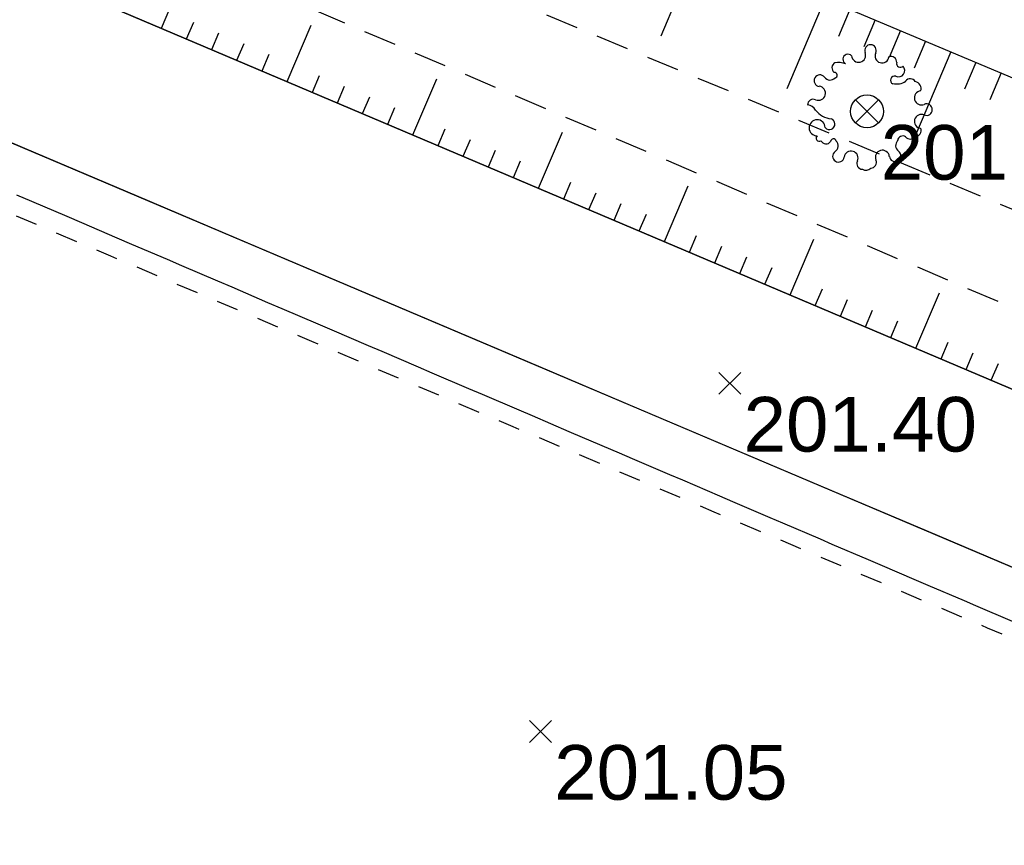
# Model space of a CAD drawing. Extents: x 1616800 to 1632437, y 2248456 to 2251974.
# Tile 120 of 256: x 1617724 to 1617742, y 2251657 to 2251672. Entities that reach past the tile are written whole.
import ezdxf
from ezdxf.enums import TextEntityAlignment as Align

# ---------------------------------------------------------------- set-up
doc = ezdxf.new("R2010")
doc.units = 0
doc.header["$LTSCALE"] = 2
doc.header["$PDMODE"] = 3
doc.header["$PDSIZE"] = 0.2
for name, pattern in [('CONTINU', [0]), ('FOSSE', [0.5, 0.3, -0.2]), ('Grille', [0.4, 0.2, -0.2])]:
    doc.linetypes.add(name, pattern=pattern)
doc.layers.get('0').update_dxf_attribs({"linetype": 'CONTINUOUS'})
for name, color, linetype in [('0000-VALORIS-NOUE DERIV BASSIN', 7, 'CONTINUOUS'), ('0000-VALORIS-NOUE DERIV BASSIN EAU MAX RETENTION', 140, 'CONTINUOUS'), ('02-PAP-EP TEXTE POUR 2000°', 3, 'CONTINUOUS'), ('X-PTS TOPO-TEXTE TOPOALT', 8, 'CONTINUOUS'), ('X-PTS TOPO-TOPOPOINT', 8, 'CONTINUOUS'), ('Y-FDP TOPO-TOP_AXE_FOSSE', 8, 'CONTINUOUS'), ('Y-FDP TOPO-TOP_BARBULE', 8, 'CONTINUOUS'), ('Y-FDP TOPO-TOP_TALUS', 8, 'CONTINUOUS'), ('Y-FDP TOPO-TOP_VEGETATION_symb', 8, 'CONTINUOUS')]:
    doc.layers.add(name, color=color, linetype=linetype)
doc.styles.get("Standard").update_dxf_attribs({"font": 'arial.ttf'})

# ---------------------------------------------------------------- blocks, each defined once
blk = doc.blocks.new('TCPOINT')
at = {"color": 0}
blk.add_point((0, 0), dxfattribs=at)
at = {"layer": 'X-PTS TOPO-TEXTE TOPOALT'}
blk.add_attdef('ALT', text='', height=0.75, dxfattribs=at).set_placement((0.25, -0.25), align=Align.TOP_LEFT)
blk = doc.blocks.new('Arbre composé')
for centre, major_axis, start_param, end_param in [((0.053, 0.929), (-0.0621, 0.0621), -0.814049, 1.170078), ((0.053, 0.929), (0.0621, 0.0621), 5.055805, 7.039932), ((-0.29, 0.794), (0.0543, 0.0543), 6.27112, 9.712496), ((-0.128, 0.856), (0.0756, 0.0756), 2.437811, 4.160139), ((-0.128, 0.856), (-0.0756, 0.0756), 2.589343, 4.311671), ((0.229, 0.846), (-0.0756, 0.0756), 0.343416, 2.065744), ((0.229, 0.846), (0.0756, 0.0756), 3.63654, 5.358868), ((0.366, 0.751), (0.0611, 0.0611), 5.442007, 7.443818), ((-0.447, 0.666), (-0.0621, 0.0621), -0.261799, 1.722328), ((-0.44, 0.401), (-0.243, 0.243), -1.12231, -0.636034), ((0.479, 0.624), (-0.0687, 0.0687), 1.943234, 4.662706), ((0.509, 0.73), (0.0414, 0.0414), 2.084224, 4.724816), ((-0.72, 0.469), (-0.0621, 0.0621), 0.261799, 2.245927), ((-0.72, 0.469), (-0.0621, 0.0621), 4.560857, 6.544985), ((-0.563, 0.585), (-0.0756, 0.0756), 1.419265, 3.141593), ((-0.5, 0.551), (-0.031, 0.031), 2.648002, 5.490599), ((0.419, 0.476), (-0.0439, 0.0439), -1.123056, 1.960793), ((0.455, 0.647), (0.162, 0.162), 3.648866, 4.555851), ((0.66, 0.41), (0.0621, 0.0621), 6.021386, 8.005513), ((0.721, 0.35), (-0.0738, 0.0738), 3.545603, 5.353199), ((-0.741, 0.276), (0.0756, 0.0756), 5.235988, 6.958316), ((0.83, 0.205), (-0.0756, 0.0756), -0.67513, 1.047198), ((-0.819, 0.097), (0.0621, 0.0621), 0.372067, 2.356194), ((-0.741, 0.276), (-0.0756, 0.0756), 1.942863, 3.665191), ((0, 0), (0.177, 0.177), 5.497787, 11.780972), ((0.83, 0.205), (0.0756, 0.0756), 2.617994, 4.340322), ((-0.924, -0.062), (-0.114, 0.114), 4.443451, 5.394658), ((-0.504, 0.247), (-0.256, 0.256), 1.472466, 2.237887), ((0.908, 0.027), (0.0621, 0.0621), 5.497787, 7.481914), ((0.908, 0.027), (-0.0621, 0.0621), 1.942863, 3.926991), ((-0.761, -0.25), (-0.0867, 0.0867), 3.947739, 8.650944), ((-0.574, -0.193), (0.0595, 0.0595), 3.060826, 6.736019), ((0.83, -0.152), (0.0756, 0.0756), 2.094395, 3.816723), ((0.83, -0.152), (-0.0756, 0.0756), -1.198729, 0.523599), ((0.739, -0.292), (0.0611, 0.0611), 3.899862, 5.901673), ((-0.729, -0.409), (-0.0339, 0.0339), -0.091877, 2.941892), ((-0.625, -0.407), (-0.0621, 0.0621), 1.280346, 3.264473), ((-0.512, -0.463), (0.031, 0.031), 5.760943, 8.603541), ((0.543, -0.52), (-0.0756, 0.0756), 0, 1.722328), ((0.547, -0.454), (-0.0565, 0.0565), -1.34685, 0.669035), ((0.66, -0.334), (-0.0621, 0.0621), 1.419265, 3.403392), ((-0.547, -0.525), (0.0756, 0.0756), 4.532206, 6.254534), ((-0.244, -0.712), (0.0756, 0.0756), 0.494947, 2.217275), ((0.234, -0.699), (-0.0756, 0.0756), -0.523599, 1.198729), ((0.234, -0.699), (0.0756, 0.0756), 5.608055, 7.330383), ((-0.437, -0.685), (0.0621, 0.0621), 1.390613, 3.374741), ((-0.437, -0.685), (0.0621, 0.0621), 3.374741, 5.358868), ((-0.244, -0.712), (-0.0756, 0.0756), 3.485009, 5.207336), ((0.056, -0.777), (-0.0621, 0.0621), 2.356194, 4.340322), ((0.428, -0.677), (-0.0621, 0.0621), 0.895666, 2.879793), ((0.428, -0.677), (-0.0621, 0.0621), 2.879793, 4.863921), ((-0.068, -0.795), (0.0621, 0.0621), 1.914212, 3.89834), ((-0.018, -0.801), (0.069, 0.069), 3.361879, 4.78249)]:
    blk.add_ellipse(centre, major_axis=major_axis, ratio=1, start_param=start_param, end_param=end_param)

msp = doc.modelspace()

# ---------------------------------------------------------------- linework, layer by layer
at = {"layer": '0000-VALORIS-NOUE DERIV BASSIN', "linetype": 'Grille', "flags": 128}
msp.add_lwpolyline([(1617757.1709, 2251654.7855), (1617756.8149, 2251654.9226), (1617755.0178, 2251655.6143), (1617753.2207, 2251656.306), (1617751.4236, 2251656.9977), (1617749.6266, 2251657.6895), (1617747.8295, 2251658.3813), (1617746.0324, 2251659.0732), (1617744.4511, 2251659.7433), (1617742.8699, 2251660.4134), (1617741.2886, 2251661.0836), (1617739.7073, 2251661.7538), (1617738.1261, 2251662.4241), (1617736.2847, 2251663.2047), (1617734.4434, 2251663.9853), (1617732.602, 2251664.7659), (1617730.7606, 2251665.5465), (1617728.9192, 2251666.3271), (1617727.0778, 2251667.1077), (1617725.2365, 2251667.8883), (1617723.3951, 2251668.6688), (1617721.5537, 2251669.4494), (1617719.7123, 2251670.23), (1617718.1425, 2251670.8955), (1617716.5726, 2251671.561), (1617715.4086, 2251671.9933), (1617714.0371, 2251672.4927), (1617712.5246, 2251673.0433), (1617711.0121, 2251673.5939), (1617709.4997, 2251674.1446), (1617708.4423, 2251674.5295), (1617707.3849, 2251674.9145), (1617704.8642, 2251676.277), (1617703.4247, 2251677.2959), (1617701.9646, 2251678.3293), (1617700.9236, 2251679.0662), (1617699.5059, 2251680.0697), (1617698.0882, 2251681.0732), (1617696.6705, 2251682.0768), (1617695.2528, 2251683.0804), (1617694.0035, 2251684.0152), (1617692.7543, 2251684.9501), (1617691.505, 2251685.885), (1617690.2558, 2251686.82), (1617688.8462, 2251687.8751), (1617687.4365, 2251688.9302), (1617686.2023, 2251689.8539), (1617684.7137, 2251690.968), (1617683.8247, 2251691.6335), (1617682.9357, 2251692.2989), (1617682.9356, 2251692.2989)], dxfattribs=at)
at = {"layer": '0000-VALORIS-NOUE DERIV BASSIN', "flags": 128}
msp.add_lwpolyline([(1617741.7495, 2251662.1916), (1617740.172, 2251662.8602), (1617738.5945, 2251663.529), (1617736.7531, 2251664.3095), (1617734.9117, 2251665.0901), (1617733.0703, 2251665.8707), (1617731.229, 2251666.6513), (1617729.3876, 2251667.4319), (1617727.5462, 2251668.2125), (1617725.7048, 2251668.9931), (1617723.8634, 2251669.7737), (1617722.0221, 2251670.5543), (1617720.1807, 2251671.3348), (1617718.6108, 2251672.0003), (1617717.041, 2251672.6658)], dxfattribs=at)
at = {"layer": '0000-VALORIS-NOUE DERIV BASSIN'}
for points in [[(1617895.2716, 2251584.39, 201.92), (1617880.0786, 2251593.661, 202.03), (1617866.9096, 2251600.776, 201.9), (1617851.7106, 2251610.997, 201.93), (1617828.5476, 2251624.329, 201.75), (1617812.9876, 2251633.215, 201.47), (1617796.7436, 2251642.57, 201.41), (1617779.0456, 2251650.11, 201.2), (1617761.2316, 2251657.723, 201.09), (1617747.6066, 2251662.967, 201.26), (1617717.9686, 2251675.531, 201.13), (1617708.1248, 2251679.1148, 201.0894), (1617697.7246, 2251686.476, 201.04), (1617680.1286, 2251699.646, 200.82), (1617666.5916, 2251709.518, 200.83)], [(1617893.6754, 2251581.8496, 201.92), (1617878.5832, 2251591.0591, 202.03), (1617865.3559, 2251598.2056, 201.9), (1617850.1233, 2251608.4491, 201.93), (1617827.0555, 2251621.7264, 201.75), (1617811.4951, 2251630.6126, 201.47), (1617795.4023, 2251639.8805, 201.41), (1617777.8682, 2251647.3507, 201.2), (1617760.103, 2251654.9429, 201.09), (1617746.482, 2251660.1853, 201.26), (1617716.8693, 2251672.7386, 201.13), (1617706.7202, 2251676.4336, 201.0894), (1617695.9589, 2251684.0503, 201.04), (1617678.3459, 2251697.2331, 200.82), (1617664.7331, 2251707.1604, 200.83)]]:
    msp.add_polyline3d(points, dxfattribs=at)
at = {"layer": '0000-VALORIS-NOUE DERIV BASSIN EAU MAX RETENTION', "elevation": 200.3756, "flags": 128}
msp.add_lwpolyline([(1617741.7407, 2251661.2042), (1617741.0738, 2251661.4894), (1617740.862, 2251661.5802), (1617740.1976, 2251661.8644), (1617739.9835, 2251661.9562), (1617739.3214, 2251662.2394), (1617739.1049, 2251662.3323), (1617738.4452, 2251662.6143), (1617738.2263, 2251662.7083), (1617737.5391, 2251663.0022), (1617737.307, 2251663.1017), (1617736.6224, 2251663.3945), (1617736.3876, 2251663.4952), (1617735.7057, 2251663.7869), (1617735.4683, 2251663.8887), (1617734.789, 2251664.1792), (1617734.5489, 2251664.2822), (1617733.8723, 2251664.5716), (1617733.6296, 2251664.6757), (1617732.9556, 2251664.9639), (1617732.7103, 2251665.0692), (1617732.039, 2251665.3563), (1617731.791, 2251665.4627), (1617731.1223, 2251665.7487), (1617730.8716, 2251665.8562), (1617730.2057, 2251666.141), (1617729.9523, 2251666.2497), (1617729.289, 2251666.5334), (1617729.033, 2251666.6433), (1617728.3724, 2251666.9258), (1617728.1137, 2251667.0368), (1617727.4557, 2251667.3182), (1617727.1943, 2251667.4303), (1617726.5391, 2251667.7106), (1617726.275, 2251667.8239), (1617725.6225, 2251668.103), (1617725.3557, 2251668.2174), (1617724.7059, 2251668.4954), (1617724.4364, 2251668.611), (1617723.7893, 2251668.8878), (1617723.5171, 2251669.0045)], dxfattribs=at)
msp.add_lwpolyline([(1617741.7407, 2251661.2042), (1617741.0738, 2251661.4894), (1617740.862, 2251661.5802), (1617740.1976, 2251661.8644), (1617739.9835, 2251661.9562), (1617739.3214, 2251662.2394), (1617739.1049, 2251662.3323), (1617738.4452, 2251662.6143), (1617738.2263, 2251662.7083), (1617737.5391, 2251663.0022), (1617737.307, 2251663.1017), (1617736.6224, 2251663.3945), (1617736.3876, 2251663.4952), (1617735.7057, 2251663.7869), (1617735.4683, 2251663.8887), (1617734.789, 2251664.1792), (1617734.5489, 2251664.2822), (1617733.8723, 2251664.5716), (1617733.6296, 2251664.6757), (1617732.9556, 2251664.9639), (1617732.7103, 2251665.0692), (1617732.039, 2251665.3563), (1617731.791, 2251665.4627), (1617731.1223, 2251665.7487), (1617730.8716, 2251665.8562), (1617730.2057, 2251666.141), (1617729.9523, 2251666.2497), (1617729.289, 2251666.5334), (1617729.033, 2251666.6433), (1617728.3724, 2251666.9258), (1617728.1137, 2251667.0368), (1617727.4557, 2251667.3182), (1617727.1943, 2251667.4303), (1617726.5391, 2251667.7106), (1617726.275, 2251667.8239), (1617725.6225, 2251668.103), (1617725.3557, 2251668.2174), (1617724.7059, 2251668.4954), (1617724.4364, 2251668.611), (1617723.7893, 2251668.8878), (1617723.5171, 2251669.0045)], dxfattribs=at)
at = {"layer": '02-PAP-EP TEXTE POUR 2000°', "elevation": 199.9526, "flags": 128}
msp.add_lwpolyline([(1617749.1971, 2251672.6417, 3, 0, 0), (1617738.2501, 2251643.7409, 0, 0, 0)], format="xyseb", dxfattribs=at)
at = {"layer": 'Y-FDP TOPO-TOP_AXE_FOSSE', "linetype": 'FOSSE', "elevation": 201.34, "flags": 128}
for points in [[(1617601.8186, 2251762.922), (1617610.1506, 2251756.636), (1617629.6276, 2251741.988), (1617650.7276, 2251727.848), (1617668.4526, 2251710.915), (1617681.6206, 2251701.676), (1617699.0136, 2251688.41), (1617708.9996, 2251680.668), (1617719.8336, 2251677.878), (1617748.7516, 2251665.825), (1617762.3456, 2251660.092), (1617781.0436, 2251652.934), (1617799.0036, 2251644.975), (1617815.3806, 2251635.767), (1617830.3196, 2251628.053), (1617853.9176, 2251613.386), (1617868.6136, 2251605.049), (1617881.5356, 2251596.854), (1617897.5646, 2251587.866), (1617911.5046, 2251578.556), (1617923.2046, 2251571.798), (1617941.6916, 2251560.354), (1617955.8166, 2251551.523), (1617969.3786, 2251543.574), (1617981.8546, 2251538.005), (1617999.4726, 2251530.796), (1618011.2156, 2251524.71), (1618031.4966, 2251514.802), (1618044.3006, 2251508.569), (1618060.3096, 2251501.695), (1618069.9096, 2251496.606), (1618077.1396, 2251493.691), (1618078.3956, 2251492.785), (1618078.3956, 2251492.785)], [(1617600.6196, 2251761.017), (1617609.0186, 2251754.94), (1617628.5696, 2251740.863), (1617649.5776, 2251726.58), (1617667.1536, 2251709.962), (1617698.4656, 2251687.431), (1617708.5936, 2251679.832), (1617719.3676, 2251676.48), (1617748.1656, 2251664.214), (1617780.0586, 2251651.492), (1617797.8506, 2251643.441), (1617814.4516, 2251634.395), (1617829.3226, 2251626.401), (1617852.7376, 2251612.188), (1617867.9276, 2251602.952), (1617881.2236, 2251595.195), (1617896.7006, 2251586.358), (1617910.6286, 2251577.168), (1617921.4716, 2251570.879), (1617940.7716, 2251559.213), (1617954.7426, 2251550.028), (1617968.6406, 2251542.538), (1617981.3776, 2251536.875), (1617998.6816, 2251529.02), (1618010.6006, 2251523.098), (1618031.3996, 2251513.411), (1618043.8426, 2251507.316), (1618060.1126, 2251499.876), (1618069.5666, 2251494.908), (1618076.1756, 2251492.383), (1618078.3956, 2251492.785), (1618078.2546, 2251490.49)]]:
    msp.add_lwpolyline(points, dxfattribs=at)
at = {"layer": 'Y-FDP TOPO-TOP_BARBULE'}
for p, q in [((1617736.0036, 2251673.5676), (1617735.3077, 2251671.9142)), ((1617726.1643, 2251672.0567), (1617726.6033, 2251673.0924)), ((1617738.3079, 2251672.5978), (1617737.6147, 2251670.9508)), ((1617738.7687, 2251672.4039), (1617738.5609, 2251671.9102)), ((1617739.2296, 2251672.2099), (1617739.0219, 2251671.7166)), ((1617726.6246, 2251671.8616), (1617726.7562, 2251672.1721)), ((1617728.466, 2251671.081), (1617728.9037, 2251672.1135)), ((1617739.6904, 2251672.016), (1617739.4829, 2251671.523)), ((1617727.085, 2251671.6664), (1617727.2165, 2251671.9768)), ((1617727.5453, 2251671.4713), (1617727.6768, 2251671.7814)), ((1617740.1512, 2251671.822), (1617739.9439, 2251671.3294)), ((1617728.0057, 2251671.2761), (1617728.137, 2251671.5861)), ((1617740.6121, 2251671.628), (1617739.9216, 2251669.9874)), ((1617741.0729, 2251671.4341), (1617740.866, 2251670.9423)), ((1617728.9263, 2251670.8858), (1617729.0576, 2251671.1954)), ((1617730.7677, 2251670.1053), (1617731.2041, 2251671.1346)), ((1617741.5338, 2251671.2401), (1617741.327, 2251670.7487)), ((1617729.3867, 2251670.6907), (1617729.5178, 2251671.0001)), ((1617729.847, 2251670.4956), (1617729.9781, 2251670.8047)), ((1617730.3074, 2251670.3004), (1617730.4384, 2251670.6094)), ((1617731.2281, 2251669.9101), (1617731.3589, 2251670.2187)), ((1617733.0694, 2251669.1295), (1617733.5045, 2251670.1558)), ((1617731.6884, 2251669.715), (1617731.8192, 2251670.0234)), ((1617732.1488, 2251669.5198), (1617732.2794, 2251669.8281)), ((1617732.6091, 2251669.3247), (1617732.7397, 2251669.6327)), ((1617733.5298, 2251668.9344), (1617733.6602, 2251669.2421)), ((1617735.3712, 2251668.1538), (1617735.8049, 2251669.1769)), ((1617733.9901, 2251668.7392), (1617734.1205, 2251669.0467)), ((1617734.4505, 2251668.5441), (1617734.5808, 2251668.8514)), ((1617734.9108, 2251668.3489), (1617735.041, 2251668.656)), ((1617735.8315, 2251667.9586), (1617735.9615, 2251668.2654)), ((1617736.2919, 2251667.7635), (1617736.4218, 2251668.07)), ((1617737.6729, 2251667.178), (1617738.1053, 2251668.198)), ((1617736.7522, 2251667.5683), (1617736.8821, 2251667.8747)), ((1617737.2126, 2251667.3732), (1617737.3423, 2251667.6794)), ((1617738.1332, 2251666.9829), (1617738.2629, 2251667.2887)), ((1617739.9746, 2251666.2023), (1617740.4057, 2251667.2191)), ((1617738.5936, 2251666.7878), (1617738.7231, 2251667.0934)), ((1617739.0539, 2251666.5926), (1617739.1834, 2251666.898)), ((1617739.5143, 2251666.3975), (1617739.6437, 2251666.7027)), ((1617740.435, 2251666.0072), (1617740.5642, 2251666.312)), ((1617740.8953, 2251665.812), (1617741.0245, 2251666.1167)), ((1617741.3557, 2251665.6169), (1617741.4847, 2251665.9213))]:
    msp.add_line(p, q, dxfattribs=at)
at = {"layer": 'Y-FDP TOPO-TOP_TALUS', "elevation": 201.34, "flags": 128}
msp.add_lwpolyline([(1617616.2666, 2251770.213), (1617610.3376, 2251766.397), (1617605.0976, 2251761.617), (1617610.6046, 2251757.885), (1617630.9016, 2251743.638), (1617651.5876, 2251728.738), (1617670.5436, 2251713.14), (1617683.1536, 2251703.762), (1617700.7816, 2251690.685), (1617721.3596, 2251679.731), (1617750.4036, 2251667.507), (1617763.0046, 2251662.137), (1617782.1896, 2251654.735), (1617799.8756, 2251646.373), (1617816.1886, 2251637.54), (1617831.2396, 2251629.029), (1617854.8706, 2251615.354), (1617869.0526, 2251606.843), (1617882.8896, 2251598.861), (1617898.6766, 2251588.998), (1617912.8626, 2251580.258), (1617924.4126, 2251573.443), (1617942.7026, 2251562.063), (1617952.7762, 2251556.1244)], dxfattribs=at)
at = {"layer": 'Y-FDP TOPO-TOP_TALUS', "linetype": 'CONTINU', "elevation": 201.34, "flags": 128}
msp.add_lwpolyline([(1617599.8526, 2251760.695), (1617608.7916, 2251754.251), (1617627.6906, 2251740.029), (1617648.4316, 2251724.971), (1617666.5916, 2251709.518), (1617680.1286, 2251699.646), (1617680.1286, 2251699.646), (1617697.7246, 2251686.476), (1617708.1248, 2251679.1148), (1617717.9686, 2251675.531), (1617747.6066, 2251662.967), (1617761.2316, 2251657.723), (1617761.2316, 2251657.723), (1617779.0456, 2251650.11), (1617790.9458, 2251645.0401)], dxfattribs=at)

# ---------------------------------------------------------------- block references
at = {"layer": 'X-PTS TOPO-TOPOPOINT'}
ref = msp.add_blockref('TCPOINT', (1617739.0806, 2251670.537, 201.4), dxfattribs=at)
ref.add_attrib('ALT', '201.40', dxfattribs={"layer": 'X-PTS TOPO-TEXTE TOPOALT', "height": 1, "rotation": 0}).set_placement((1617739.3306, 2251670.287, 201.4), align=Align.TOP_LEFT)
ref = msp.add_blockref('TCPOINT', (1617736.5706, 2251665.562, 201.4), dxfattribs=at)
ref.add_attrib('ALT', '201.40', dxfattribs={"layer": 'X-PTS TOPO-TEXTE TOPOALT', "height": 1, "rotation": 0}).set_placement((1617736.8206, 2251665.312, 201.4), align=Align.TOP_LEFT)
ref = msp.add_blockref('TCPOINT', (1617733.1036, 2251659.192, 201.05), dxfattribs=at)
ref.add_attrib('ALT', '201.05', dxfattribs={"layer": 'X-PTS TOPO-TEXTE TOPOALT', "height": 1, "rotation": 0}).set_placement((1617733.3536, 2251658.942, 201.05), align=Align.TOP_LEFT)
at = {"layer": 'Y-FDP TOPO-TOP_VEGETATION_symb', "xscale": 1.19999999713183, "yscale": 1.19999999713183}
msp.add_blockref('Arbre composé', (1617739.0806, 2251670.537, 201.34), dxfattribs=at)

# ---------------------------------------------------------------- texts
at = {"layer": '02-PAP-EP TEXTE POUR 2000°', "insert": (1617717.7852, 2251708.211, 199.9526), "char_height": 2, "attachment_point": 1, "rotation": 318.43714, "bg_fill": 17, "box_fill_scale": 1.5, "bg_fill_color": 255, "bg_fill_transparency": 0}
msp.add_mtext_dynamic_manual_height_columns('Rejet des EP du fossé projeté dans canal de dérivation tête de buse - fe : 201.60 ', width=51.435444, gutter_width=12.5, heights=[0], dxfattribs=at)

doc.saveas('drawing.dxf')
